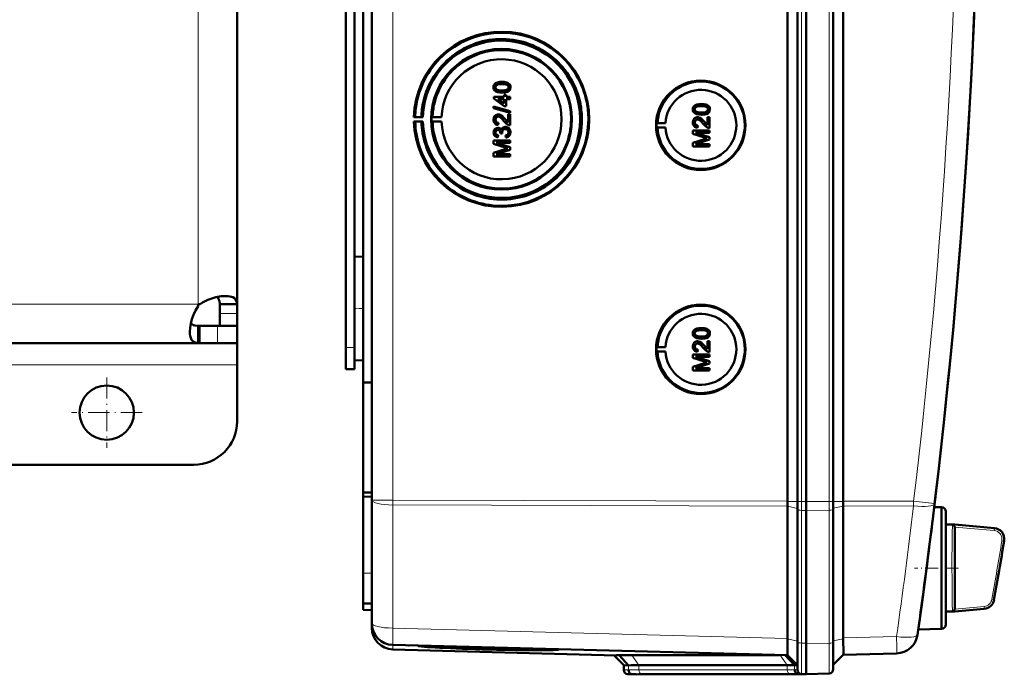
# Model space of a CAD drawing. Extents: x -1976 to 2357, y -1877 to 748.
# Tile 31 of 61: x 547 to 773, y -1603 to -1452. Entities that reach past the tile are written whole.
import ezdxf

# ---------------------------------------------------------------- set-up
doc = ezdxf.new("R2010")
doc.units = 0
doc.linetypes.add('DASHDOT', pattern=[18.5, 12, -3, 0.5, -3])

msp = doc.modelspace()

# ---------------------------------------------------------------- linework, layer by layer
at = {"color": 7, "lineweight": 50}
for p, q in [((627.57, -1562.72), (627.57, -1215.23)), ((723.27, -1562.99), (723.27, -1214.96)), ((725.57, -1214.94), (725.57, -1563)), ((727.57, -1214.94), (727.57, -1563)), ((733.81, -1563), (733.81, -1214.94)), ((736.1, -1562.98), (736.1, -1214.97)), ((727.56, -1229.94), (727.56, -1542.74)), ((623.57, -1512.16), (623.57, -1265.78)), ((625.57, -1389.9), (625.57, -1535.66)), ((596.57, -1397.64), (596.57, -1517.57)), ((621.57, -1527.57), (621.57, -1397.57)), ((657.54, -1466.37), (657.55, -1466.37)), ((656.04, -1467.61), (656.04, -1467.61)), ((656.3, -1468.13), (656.31, -1468.13)), ((659.12, -1468.47), (659.13, -1468.47)), ((659.49, -1467.61), (659.5, -1467.61)), ((655.64, -1469.83), (658.01, -1469.83)), ((655.64, -1470.18), (655.64, -1469.83)), ((658.01, -1472), (655.64, -1470.18)), ((656.62, -1470.32), (658.01, -1471.39)), ((658.01, -1470.32), (656.62, -1470.32)), ((656.63, -1470.32), (658.02, -1471.39)), ((657.54, -1468.84), (657.55, -1468.84)), ((658.01, -1469.34), (658.51, -1469.34)), ((658.01, -1469.83), (658.01, -1469.34)), ((658.01, -1471.39), (658.01, -1470.32)), ((658.51, -1469.34), (658.51, -1469.83)), ((658.51, -1469.34), (658.51, -1469.83)), ((658.51, -1469.34), (658.51, -1469.34)), ((658.51, -1469.83), (659.44, -1469.83)), ((658.51, -1470.32), (658.51, -1472)), ((658.51, -1470.32), (658.51, -1472)), ((659.44, -1470.32), (658.51, -1470.32)), ((659.44, -1469.83), (659.44, -1470.32)), ((659.44, -1469.83), (659.45, -1469.83)), ((659.44, -1470.32), (659.45, -1470.32)), ((659.45, -1469.83), (659.45, -1470.32)), ((655.59, -1472.04), (659.44, -1473.13)), ((655.59, -1472.45), (655.59, -1472.04)), ((655.59, -1472.04), (655.6, -1472.04)), ((659.44, -1473.53), (655.59, -1472.45)), ((655.6, -1472.04), (659.45, -1473.13)), ((658.51, -1472), (658.01, -1472)), ((658.51, -1472), (658.51, -1472)), ((659.44, -1473.13), (659.44, -1473.53)), ((659.44, -1473.13), (659.45, -1473.13)), ((659.45, -1473.13), (659.45, -1473.53)), ((701.93, -1472.7), (701.94, -1472.7)), ((702.19, -1473.22), (702.2, -1473.22)), ((703.44, -1471.46), (703.44, -1471.46)), ((705.38, -1472.7), (705.39, -1472.7)), ((637.56, -1474.44), (637.26, -1474.49)), ((637.26, -1474.49), (639.32, -1474.49)), ((637.26, -1475.49), (637.56, -1475.54)), ((639.32, -1475.49), (637.26, -1475.49)), ((638.99, -1474.47), (637.56, -1474.44)), ((637.56, -1475.54), (638.99, -1475.52)), ((639.32, -1474.49), (638.99, -1474.47)), ((638.99, -1475.52), (639.32, -1475.49)), ((641.56, -1474.46), (641.35, -1474.49)), ((641.35, -1474.49), (643.63, -1474.49)), ((641.56, -1475.52), (641.35, -1475.49)), ((641.35, -1475.49), (643.63, -1475.49)), ((643.63, -1474.49), (641.56, -1474.46)), ((643.63, -1475.49), (641.56, -1475.52)), ((656.04, -1475.08), (656.04, -1475.08)), ((656.66, -1473.88), (656.66, -1473.88)), ((658.24, -1474.95), (658.95, -1475.71)), ((658.24, -1474.95), (658.24, -1474.95)), ((658.95, -1475.72), (658.95, -1473.83)), ((658.95, -1473.83), (659.44, -1473.83)), ((659.44, -1473.53), (659.45, -1473.53)), ((659.44, -1473.83), (659.44, -1476.35)), ((659.44, -1473.83), (659.45, -1473.83)), ((659.45, -1473.83), (659.45, -1476.35)), ((702.55, -1474.53), (702.55, -1474.53)), ((703.44, -1473.93), (703.44, -1473.93)), ((704.84, -1474.48), (705.34, -1474.48)), ((704.84, -1476.36), (704.84, -1474.48)), ((705.01, -1473.56), (705.02, -1473.56)), ((705.34, -1474.48), (705.34, -1477)), ((705.34, -1474.48), (705.34, -1477)), ((705.34, -1474.48), (705.34, -1474.48)), ((656.57, -1476.94), (656.58, -1476.94)), ((656.73, -1475.81), (656.68, -1476.3)), ((656.68, -1476.3), (656.69, -1476.3)), ((656.74, -1475.81), (656.69, -1476.3)), ((656.73, -1475.81), (656.74, -1475.81)), ((658.28, -1476.74), (658.29, -1476.74)), ((659.44, -1476.35), (659.45, -1476.35)), ((693.14, -1475.88), (693.34, -1475.85)), ((693.14, -1475.88), (695.18, -1475.88)), ((693.14, -1476.88), (693.34, -1476.91)), ((693.14, -1476.88), (695.18, -1476.88)), ((693.34, -1475.85), (695.18, -1475.88)), ((693.34, -1476.91), (695.18, -1476.88)), ((701.48, -1477.54), (705.34, -1477.54)), ((701.48, -1478.35), (701.48, -1477.54)), ((701.93, -1475.72), (701.94, -1475.72)), ((702.62, -1476.45), (702.57, -1476.95)), ((702.57, -1476.95), (702.58, -1476.95)), ((702.63, -1476.45), (702.58, -1476.95)), ((702.62, -1476.45), (702.63, -1476.45)), ((704.13, -1475.59), (704.84, -1476.35)), ((704.13, -1475.59), (704.13, -1475.59)), ((705.34, -1477), (705.34, -1477)), ((705.34, -1477.54), (705.34, -1478.08)), ((705.34, -1477.54), (705.34, -1478.08)), ((705.34, -1477.54), (705.34, -1477.54)), ((655.59, -1479.86), (659.44, -1479.86)), ((655.59, -1480.67), (655.59, -1479.86)), ((656.04, -1478.02), (656.04, -1478.02)), ((656.63, -1478.67), (656.58, -1479.16)), ((656.58, -1479.16), (656.59, -1479.17)), ((656.64, -1478.67), (656.59, -1479.16)), ((656.63, -1478.67), (656.64, -1478.67)), ((657.17, -1478.23), (657.18, -1478.16)), ((657.62, -1478.28), (657.17, -1478.23)), ((657.56, -1477.96), (657.57, -1477.96)), ((657.62, -1478.28), (657.62, -1478.28)), ((658.41, -1479.21), (658.36, -1478.72)), ((658.41, -1479.21), (658.41, -1479.21)), ((659.44, -1479.86), (659.44, -1480.4)), ((659.44, -1479.86), (659.45, -1479.86)), ((659.45, -1479.86), (659.45, -1480.4)), ((659.49, -1478.02), (659.5, -1478.02)), ((704.14, -1479.2), (701.48, -1478.35)), ((701.48, -1480.43), (704.19, -1479.56)), ((702.08, -1478.08), (705.34, -1479.11)), ((702.08, -1478.08), (705.34, -1479.11)), ((705.34, -1478.08), (702.08, -1478.08)), ((705.34, -1479.68), (702.08, -1480.7)), ((705.34, -1479.68), (702.08, -1480.7)), ((705.34, -1478.08), (705.34, -1478.08)), ((705.34, -1479.11), (705.34, -1479.68)), ((705.34, -1479.11), (705.34, -1479.68)), ((705.34, -1479.11), (705.34, -1479.11)), ((705.34, -1479.68), (705.34, -1479.68)), ((658.25, -1481.52), (655.59, -1480.67)), ((655.59, -1482.74), (658.29, -1481.88)), ((656.18, -1480.4), (659.44, -1481.43)), ((659.44, -1480.4), (656.18, -1480.4)), ((659.44, -1482), (656.18, -1483.02)), ((656.19, -1480.4), (659.45, -1481.43)), ((659.45, -1482), (656.19, -1483.02)), ((659.44, -1480.4), (659.45, -1480.4)), ((659.44, -1481.43), (659.44, -1482)), ((659.44, -1481.43), (659.45, -1481.43)), ((659.44, -1482), (659.45, -1482)), ((659.45, -1481.43), (659.45, -1482)), ((701.48, -1481.24), (701.48, -1480.43)), ((705.34, -1481.24), (701.48, -1481.24)), ((702.08, -1480.7), (705.34, -1480.7)), ((705.34, -1480.7), (705.34, -1481.24)), ((705.34, -1480.7), (705.34, -1481.24)), ((705.34, -1480.7), (705.34, -1480.7)), ((705.34, -1481.24), (705.34, -1481.24)), ((655.59, -1483.56), (655.59, -1482.74)), ((659.44, -1483.56), (655.59, -1483.56)), ((656.18, -1483.02), (659.44, -1483.02)), ((659.44, -1483.02), (659.44, -1483.56)), ((659.44, -1483.02), (659.45, -1483.02)), ((659.44, -1483.56), (659.45, -1483.56)), ((659.45, -1483.02), (659.45, -1483.56)), ((623.57, -1506.68), (625.57, -1506.63)), ((623.57, -1506.68), (625.57, -1506.63)), ((623.57, -1518.57), (623.57, -1506.68)), ((587.57, -1517.57), (588.05, -1517.57)), ((587.57, -1518.06), (587.57, -1517.57)), ((596.55, -1517.57), (592.56, -1517.57)), ((596.57, -1517.57), (592.57, -1517.57)), ((592.57, -1517.57), (592.57, -1519.71)), ((596.55, -1517.57), (596.57, -1517.57)), ((596.57, -1517.57), (596.57, -1519.71)), ((623.57, -1530.47), (623.57, -1518.57)), ((592.57, -1519.71), (592.57, -1522.57)), ((596.57, -1519.71), (596.57, -1522.57)), ((587.57, -1522.57), (587.88, -1522.57)), ((587.57, -1526.56), (587.57, -1522.57)), ((587.88, -1526.57), (587.88, -1522.57)), ((592.03, -1522.57), (587.88, -1522.57)), ((596.57, -1522.57), (592.03, -1522.57)), ((596.57, -1522.57), (592.57, -1522.57)), ((596.57, -1526.57), (596.57, -1522.57)), ((703.44, -1523.07), (703.44, -1523.07)), ((623.57, -1527.57), (623.57, -1524.98)), ((701.93, -1524.31), (701.94, -1524.31)), ((702.19, -1524.82), (702.2, -1524.82)), ((705.01, -1525.17), (705.02, -1525.17)), ((705.38, -1524.31), (705.39, -1524.31)), ((587.57, -1526.57), (491.76, -1526.57)), ((587.57, -1526.57), (587.57, -1526.56)), ((587.57, -1526.57), (587.88, -1526.57)), ((592.03, -1526.57), (587.88, -1526.57)), ((596.57, -1526.57), (592.03, -1526.57)), ((596.57, -1526.57), (596.57, -1531.57)), ((621.57, -1532.57), (621.57, -1527.57)), ((623.57, -1532.57), (623.57, -1527.57)), ((693.14, -1527.48), (693.34, -1527.46)), ((693.14, -1527.48), (695.18, -1527.48)), ((693.34, -1527.46), (695.18, -1527.48)), ((701.93, -1527.33), (701.94, -1527.33)), ((702.55, -1526.13), (702.55, -1526.13)), ((703.44, -1525.54), (703.44, -1525.54)), ((704.13, -1527.2), (704.84, -1527.96)), ((704.13, -1527.2), (704.13, -1527.2)), ((704.84, -1526.08), (705.34, -1526.08)), ((704.84, -1527.97), (704.84, -1526.08)), ((705.34, -1526.08), (705.34, -1528.6)), ((705.34, -1526.08), (705.34, -1528.6)), ((705.34, -1526.08), (705.34, -1526.08)), ((693.14, -1528.48), (693.34, -1528.51)), ((693.14, -1528.48), (695.18, -1528.48)), ((693.34, -1528.51), (695.18, -1528.48)), ((701.48, -1529.15), (705.34, -1529.15)), ((701.48, -1529.96), (701.48, -1529.15)), ((704.14, -1530.81), (701.48, -1529.96)), ((702.08, -1529.69), (705.34, -1530.72)), ((702.08, -1529.69), (705.34, -1530.72)), ((705.34, -1529.69), (702.08, -1529.69)), ((702.62, -1528.06), (702.57, -1528.55)), ((702.57, -1528.55), (702.58, -1528.55)), ((702.63, -1528.06), (702.58, -1528.55)), ((702.62, -1528.06), (702.63, -1528.06)), ((705.34, -1528.6), (705.34, -1528.6)), ((705.34, -1529.15), (705.34, -1529.69)), ((705.34, -1529.15), (705.34, -1529.69)), ((705.34, -1529.15), (705.34, -1529.15)), ((705.34, -1529.69), (705.34, -1529.69)), ((596.57, -1531.57), (596.57, -1544.57)), ((623.57, -1530.47), (625.57, -1530.52)), ((701.48, -1532.03), (704.19, -1531.17)), ((701.48, -1532.85), (701.48, -1532.03)), ((705.34, -1531.28), (702.08, -1532.31)), ((705.34, -1531.28), (702.08, -1532.31)), ((705.34, -1530.72), (705.34, -1531.28)), ((705.34, -1530.72), (705.34, -1531.28)), ((705.34, -1530.72), (705.34, -1530.72)), ((705.34, -1531.28), (705.34, -1531.28)), ((621.57, -1532.57), (623.57, -1532.57)), ((705.34, -1532.85), (701.48, -1532.85)), ((702.08, -1532.31), (705.34, -1532.31)), ((705.34, -1532.31), (705.34, -1532.85)), ((705.34, -1532.31), (705.34, -1532.85)), ((705.34, -1532.31), (705.34, -1532.31)), ((705.34, -1532.85), (705.34, -1532.85)), ((625.57, -1535.66), (627.57, -1535.64)), ((625.57, -1560.93), (625.57, -1535.66)), ((727.56, -1563), (727.56, -1542.74)), ((586.57, -1554.57), (524.69, -1554.57)), ((625.57, -1560.93), (627.57, -1560.95)), ((625.57, -1560.93), (625.57, -1561.87)), ((625.57, -1561.87), (625.57, -1579.51)), ((625.57, -1561.87), (627.57, -1561.97)), ((627.57, -1591.08), (627.57, -1562.72)), ((725.57, -1563), (725.57, -1564.85)), ((727.56, -1563), (727.56, -1565.08)), ((727.57, -1563), (727.57, -1565.08)), ((733.81, -1563), (733.81, -1564.82)), ((723.27, -1564.12), (723.27, -1594.59)), ((725.57, -1564.85), (725.57, -1595.42)), ((727.56, -1565.08), (727.56, -1595.85)), ((727.57, -1565.08), (727.57, -1595.66)), ((733.81, -1564.82), (733.81, -1595.44)), ((736.1, -1564.1), (736.1, -1564.08)), ((736.1, -1564.1), (736.1, -1594.48)), ((758.74, -1564.37), (757.05, -1564.32)), ((758.74, -1578.37), (758.74, -1564.37)), ((759.74, -1565.37), (759.74, -1578.37)), ((759.74, -1568.37), (759.74, -1565.37)), ((756.71, -1567.11), (756.58, -1568.13)), ((759.74, -1568.37), (761.77, -1568.37)), ((762.59, -1568.44), (761.77, -1568.37)), ((762.6, -1568.44), (761.77, -1568.37)), ((762.6, -1568.44), (770.9, -1569.17)), ((761.76, -1568.92), (761.76, -1568.97)), ((761.76, -1568.97), (761.76, -1568.99)), ((761.77, -1568.99), (761.77, -1587.75)), ((625.57, -1586.5), (625.57, -1579.51)), ((758.74, -1588.13), (758.74, -1578.37)), ((759.74, -1578.37), (759.74, -1591.37)), ((625.57, -1588), (625.57, -1586.5)), ((627.57, -1586.57), (625.57, -1586.5)), ((625.57, -1588), (627.57, -1588.07)), ((758.74, -1592.37), (758.74, -1588.13)), ((759.74, -1588.37), (761.77, -1588.37)), ((759.74, -1591.37), (759.74, -1588.37)), ((762.6, -1588.3), (761.77, -1588.37)), ((768.57, -1587.77), (762.6, -1588.3)), ((627.57, -1592.13), (627.57, -1591.1)), ((753.27, -1593.25), (753.24, -1593.43)), ((758.74, -1592.37), (753.37, -1592.51)), ((723.26, -1594.67), (723.25, -1595.54)), ((723.26, -1594.67), (723.27, -1594.59)), ((725.57, -1595.42), (725.57, -1601.79)), ((727.57, -1595.66), (727.57, -1595.85)), ((733.81, -1601.64), (733.81, -1595.44)), ((723.27, -1598.46), (632.43, -1596.08)), ((683.88, -1598.48), (632.43, -1597.13)), ((636, -1596.18), (636.13, -1596.18)), ((639.98, -1596.34), (638.26, -1596.3)), ((638.27, -1596.27), (639.98, -1596.32)), ((639.98, -1596.32), (639.97, -1596.28)), ((668.85, -1597.09), (668.87, -1597.04)), ((727.56, -1602.82), (727.56, -1595.85)), ((685.57, -1600.76), (683.27, -1598.46)), ((686.65, -1600.79), (684.51, -1598.45)), ((687.42, -1598.41), (721.41, -1598.41)), ((724.85, -1600.74), (722.75, -1598.45)), ((723.26, -1598.46), (725.57, -1600.76)), ((736.1, -1598.35), (733.81, -1600.64)), ((748.38, -1598.03), (736.1, -1598.35)), ((685.57, -1601.79), (685.57, -1600.76)), ((686.65, -1600.79), (685.57, -1600.76)), ((723.22, -1600.76), (689.08, -1600.76)), ((725.57, -1600.76), (724.85, -1600.74)), ((687.57, -1602.82), (686.53, -1602.79)), ((688.47, -1602.85), (687.53, -1602.81)), ((688.47, -1602.85), (687.57, -1602.82)), ((724.63, -1602.82), (690.49, -1602.82)), ((724.64, -1602.82), (690.49, -1602.82)), ((726.68, -1602.8), (725.74, -1602.77)), ((726.53, -1602.79), (727.57, -1602.82)), ((727.56, -1602.82), (726.65, -1602.85)), ((727.57, -1602.82), (726.68, -1602.8)), ((732.85, -1602.64), (727.56, -1602.82)), ((727.57, -1602.82), (727.57, -1602.82))]:
    msp.add_line(p, q, dxfattribs=at)
at = {"color": 7, "lineweight": 18}
for p, q in [((632.43, -1562.72), (632.43, -1215.23)), ((726.53, -1214.94), (726.53, -1563)), ((732.85, -1563), (732.85, -1214.94)), ((587.57, -1389.07), (587.57, -1517.57)), ((587.57, -1517.57), (493.08, -1517.57)), ((596.57, -1519.71), (592.57, -1519.71)), ((592.03, -1526.57), (592.03, -1522.57)), ((621.57, -1527.57), (623.57, -1527.57)), ((596.57, -1531.57), (540.57, -1531.57)), ((632.43, -1562.72), (627.57, -1562.72)), ((632.43, -1562.72), (723.27, -1562.99)), ((632.43, -1562.72), (632.43, -1563.84)), ((723.27, -1564.12), (632.43, -1563.84)), ((632.43, -1592.21), (632.43, -1563.84)), ((723.27, -1563), (725.57, -1563)), ((726.53, -1563), (725.57, -1563)), ((726.53, -1563), (726.53, -1565.08)), ((727.57, -1563), (726.53, -1563)), ((732.85, -1563), (727.56, -1563)), ((732.85, -1563), (732.85, -1565.04)), ((732.85, -1563), (733.81, -1563)), ((736.1, -1563), (733.81, -1563)), ((736.1, -1562.98), (752.3, -1562.93)), ((723.27, -1564.1), (725.57, -1564.62)), ((726.53, -1565.08), (726.53, -1595.65)), ((726.53, -1565.08), (727.57, -1565.08)), ((732.85, -1565.04), (727.56, -1565.08)), ((732.85, -1565.04), (732.85, -1595.67)), ((736.1, -1564.08), (733.81, -1564.59)), ((752.3, -1564.05), (736.1, -1564.1)), ((756.58, -1568.14), (756.58, -1568.13)), ((756.7, -1567.11), (756.71, -1567.11)), ((761.25, -1568.6), (761.26, -1568.52)), ((761.26, -1568.52), (761.27, -1568.45)), ((761.78, -1568.43), (770.88, -1569.25)), ((761.24, -1568.84), (761.25, -1568.6)), ((761.76, -1568.92), (770.84, -1569.74)), ((770.84, -1569.74), (770.88, -1569.25)), ((773.12, -1572.15), (772.62, -1572.07)), ((625.57, -1579.51), (627.57, -1579.58)), ((770.31, -1585.56), (770.81, -1585.64)), ((761.23, -1587.59), (761.21, -1587.2)), ((761.26, -1588.22), (761.25, -1588.14)), ((761.27, -1588.29), (761.26, -1588.22)), ((768.52, -1587.21), (761.76, -1587.82)), ((768.57, -1587.7), (761.78, -1588.31)), ((768.57, -1587.7), (768.52, -1587.21)), ((632.43, -1592.21), (723.27, -1594.59)), ((753.27, -1593.26), (753.27, -1593.25)), ((723.26, -1594.67), (725.57, -1595.19)), ((726.53, -1595.65), (726.53, -1602.79)), ((727.57, -1595.66), (726.53, -1595.65)), ((727.56, -1595.85), (732.85, -1595.67)), ((736.1, -1594.65), (733.81, -1595.16)), ((736.1, -1594.48), (748.38, -1594.15)), ((632.43, -1597.13), (632.43, -1596.08)), ((689.08, -1600.76), (687.42, -1598.41)), ((723.22, -1600.76), (721.56, -1598.42)), ((686.65, -1601.82), (685.57, -1601.79)), ((686.65, -1601.82), (686.65, -1600.79)), ((689.08, -1601.79), (689.08, -1600.76)), ((723.22, -1601.79), (689.08, -1601.79)), ((723.22, -1601.79), (723.22, -1600.76)), ((724.85, -1601.77), (724.85, -1600.74)), ((725.57, -1601.79), (724.85, -1601.77)), ((687.53, -1602.81), (686.53, -1602.79)), ((723.9, -1602.79), (689.76, -1602.79)), ((726.53, -1602.79), (725.74, -1602.77)), ((726.65, -1602.85), (726.65, -1602.79))]:
    msp.add_line(p, q, dxfattribs=at)
at = {"color": 7, "linetype": 'DASHDOT', "lineweight": 18, "ltscale": 0.060001}
for p, q in [((623.37, -1518.57), (625.77, -1518.57)), ((621.37, -1527.57), (623.77, -1527.57))]:
    msp.add_line(p, q, dxfattribs=at)
at = {"color": 7, "linetype": 'DASHDOT', "lineweight": 18, "ltscale": 0.40625}
for p, q in [((566.57, -1534.45), (566.57, -1550.7)), ((574.69, -1542.57), (558.44, -1542.57))]:
    msp.add_line(p, q, dxfattribs=at)
at = {"color": 7, "linetype": 'DASHDOT', "lineweight": 18, "ltscale": 0.252676}
msp.add_line((762.64, -1578.37), (752.53, -1578.37), dxfattribs=at)
at = {"color": 7, "lineweight": 50}
for points in [[(655.59, -1467.61), (655.62, -1467.35), (655.7, -1467.1), (655.84, -1466.87), (656.04, -1466.7), (656.19, -1466.62), (656.52, -1466.49), (657.04, -1466.39), (657.54, -1466.37)], [(657.54, -1466.37), (658.07, -1466.4), (658.58, -1466.49), (658.83, -1466.58), (659.06, -1466.71), (659.25, -1466.88), (659.39, -1467.11), (659.47, -1467.36), (659.49, -1467.61)], [(657.55, -1466.37), (658.05, -1466.39), (658.23, -1466.42), (658.72, -1466.53), (659.07, -1466.71), (659.32, -1466.97), (659.47, -1467.3), (659.5, -1467.61)], [(657.54, -1468.84), (657.02, -1468.82), (656.51, -1468.72), (656.14, -1468.58), (656.03, -1468.51), (655.83, -1468.33), (655.69, -1468.11), (655.61, -1467.85), (655.59, -1467.61)], [(657.55, -1466.87), (656.99, -1466.89), (656.62, -1466.96), (656.44, -1467.02), (656.28, -1467.12), (656.15, -1467.26), (656.05, -1467.52), (656.04, -1467.61)], [(657.54, -1466.87), (657.17, -1466.88), (656.86, -1466.91), (656.58, -1466.97), (656.44, -1467.01), (656.18, -1467.21), (656.05, -1467.47), (656.04, -1467.61)], [(656.04, -1467.61), (656.07, -1467.79), (656.22, -1468.05), (656.31, -1468.13)], [(656.04, -1467.61), (656.05, -1467.73), (656.13, -1467.95), (656.3, -1468.13)], [(656.3, -1468.13), (656.64, -1468.26), (657.02, -1468.33), (657.54, -1468.35)], [(656.31, -1468.13), (656.71, -1468.28), (657.04, -1468.33), (657.55, -1468.35)], [(659.05, -1467.61), (659.02, -1467.43), (658.88, -1467.19), (658.63, -1467.01), (658.42, -1466.94), (658.1, -1466.89), (657.54, -1466.87)], [(657.54, -1468.35), (658.2, -1468.31), (658.47, -1468.26), (658.61, -1468.22), (658.87, -1468.03), (659.02, -1467.8), (659.05, -1467.61)], [(659.12, -1468.47), (658.84, -1468.63), (658.36, -1468.77), (657.71, -1468.84), (657.54, -1468.84)], [(659.13, -1468.47), (658.7, -1468.69), (658.22, -1468.8), (657.55, -1468.84)], [(659.49, -1467.61), (659.44, -1467.99), (659.31, -1468.25), (659.12, -1468.47)], [(659.5, -1467.61), (659.45, -1467.99), (659.26, -1468.33), (659.13, -1468.47)], [(701.48, -1472.7), (701.51, -1472.44), (701.59, -1472.19), (701.73, -1471.96), (701.93, -1471.79), (702.09, -1471.71), (702.42, -1471.58), (702.93, -1471.48), (703.44, -1471.46)], [(703.44, -1473.93), (702.91, -1473.91), (702.4, -1473.81), (702.03, -1473.67), (701.92, -1473.6), (701.73, -1473.42), (701.58, -1473.2), (701.51, -1472.95), (701.48, -1472.7)], [(703.43, -1471.96), (703.06, -1471.97), (702.75, -1472), (702.47, -1472.06), (702.33, -1472.11), (702.08, -1472.3), (701.94, -1472.56), (701.93, -1472.7)], [(701.93, -1472.7), (701.94, -1472.82), (702.03, -1473.04), (702.19, -1473.22)], [(703.44, -1471.96), (702.88, -1471.98), (702.51, -1472.05), (702.33, -1472.11), (702.17, -1472.21), (702.04, -1472.35), (701.94, -1472.61), (701.94, -1472.7)], [(701.94, -1472.7), (701.96, -1472.88), (702.11, -1473.14), (702.2, -1473.22)], [(702.19, -1473.22), (702.54, -1473.35), (702.91, -1473.42), (703.43, -1473.44)], [(702.2, -1473.22), (702.6, -1473.37), (702.93, -1473.42), (703.44, -1473.44)], [(704.94, -1472.7), (704.91, -1472.52), (704.77, -1472.28), (704.52, -1472.1), (704.31, -1472.03), (703.99, -1471.98), (703.43, -1471.96)], [(703.43, -1473.44), (704.09, -1473.4), (704.36, -1473.35), (704.5, -1473.31), (704.77, -1473.12), (704.91, -1472.89), (704.94, -1472.7)], [(703.44, -1471.46), (703.94, -1471.49), (704.12, -1471.51), (704.61, -1471.62), (704.96, -1471.8), (705.21, -1472.06), (705.36, -1472.39), (705.39, -1472.7)], [(703.44, -1471.46), (703.96, -1471.49), (704.47, -1471.58), (704.72, -1471.67), (704.95, -1471.8), (705.14, -1471.97), (705.29, -1472.2), (705.36, -1472.45), (705.38, -1472.7)], [(705.38, -1472.7), (705.33, -1473.08), (705.21, -1473.34), (705.01, -1473.56)], [(705.39, -1472.7), (705.34, -1473.08), (705.16, -1473.42), (705.02, -1473.56)], [(655.59, -1475.07), (655.63, -1474.71), (655.76, -1474.38), (655.93, -1474.17), (656.15, -1474.01), (656.48, -1473.89), (656.66, -1473.88)], [(656.68, -1476.3), (656.32, -1476.23), (656, -1476.05), (655.86, -1475.92), (655.68, -1475.6), (655.6, -1475.24), (655.59, -1475.07)], [(656.67, -1474.37), (656.46, -1474.41), (656.32, -1474.49), (656.18, -1474.62), (656.1, -1474.77), (656.04, -1475.08)], [(656.66, -1474.37), (656.45, -1474.41), (656.27, -1474.52), (656.14, -1474.68), (656.06, -1474.87), (656.04, -1475.08)], [(656.04, -1475.08), (656.07, -1475.3), (656.13, -1475.47), (656.3, -1475.67), (656.55, -1475.79), (656.74, -1475.81)], [(656.04, -1475.08), (656.1, -1475.41), (656.22, -1475.6), (656.4, -1475.74), (656.62, -1475.8), (656.73, -1475.81)], [(656.66, -1473.88), (656.95, -1473.91), (657.29, -1474.05), (657.55, -1474.23), (657.96, -1474.63), (658.24, -1474.95)], [(656.66, -1473.88), (656.85, -1473.9), (657.23, -1474.02), (657.56, -1474.24), (657.84, -1474.51), (658.24, -1474.95)], [(658, -1475.41), (657.42, -1474.77), (657.29, -1474.65), (657, -1474.46), (656.66, -1474.37)], [(659.1, -1476.3), (658.84, -1476.18), (658.49, -1475.94), (658, -1475.41)], [(658.24, -1474.95), (658.64, -1475.43), (658.95, -1475.72)], [(701.48, -1475.71), (701.52, -1475.36), (701.65, -1475.02), (701.82, -1474.81), (702.04, -1474.65), (702.38, -1474.54), (702.55, -1474.53)], [(702.55, -1475.02), (702.34, -1475.05), (702.16, -1475.16), (702.03, -1475.32), (701.95, -1475.52), (701.93, -1475.72)], [(702.56, -1475.02), (702.36, -1475.05), (702.21, -1475.13), (702.07, -1475.27), (701.99, -1475.42), (701.94, -1475.72)], [(702.55, -1474.53), (702.84, -1474.56), (703.18, -1474.7), (703.44, -1474.88), (703.85, -1475.27), (704.13, -1475.59)], [(702.55, -1474.53), (702.74, -1474.54), (703.12, -1474.67), (703.45, -1474.89), (703.74, -1475.16), (704.13, -1475.59)], [(703.89, -1476.06), (703.31, -1475.41), (703.18, -1475.29), (702.89, -1475.1), (702.55, -1475.02)], [(705.02, -1473.56), (704.59, -1473.78), (704.11, -1473.89), (703.44, -1473.93)], [(705.01, -1473.56), (704.73, -1473.72), (704.25, -1473.86), (703.6, -1473.93), (703.44, -1473.93)], [(655.59, -1478.04), (655.63, -1477.71), (655.76, -1477.41), (655.97, -1477.16), (656.26, -1477), (656.57, -1476.94)], [(656.6, -1477.44), (656.42, -1477.46), (656.2, -1477.6), (656.08, -1477.81), (656.04, -1478.02)], [(656.59, -1477.44), (656.41, -1477.46), (656.25, -1477.55), (656.09, -1477.76), (656.04, -1478.02)], [(656.57, -1476.94), (656.77, -1476.96), (656.95, -1477.04), (657.11, -1477.15), (657.29, -1477.38), (657.34, -1477.47)], [(656.58, -1476.94), (656.77, -1476.96), (656.96, -1477.03), (657.12, -1477.15), (657.25, -1477.3), (657.34, -1477.46)], [(657.18, -1478.16), (657.16, -1477.95), (657.03, -1477.66), (656.89, -1477.51), (656.79, -1477.47), (656.59, -1477.44)], [(657.34, -1477.47), (657.42, -1477.22), (657.58, -1477.01), (657.79, -1476.86), (658.03, -1476.77), (658.28, -1476.74)], [(658.28, -1477.24), (658.06, -1477.27), (657.85, -1477.37), (657.76, -1477.45), (657.63, -1477.63), (657.57, -1477.85), (657.56, -1477.96)], [(658.29, -1477.24), (658.06, -1477.27), (657.89, -1477.35), (657.69, -1477.54), (657.58, -1477.82), (657.57, -1477.96)], [(658.28, -1476.74), (658.48, -1476.76), (658.85, -1476.88), (659.16, -1477.12), (659.38, -1477.45), (659.48, -1477.83), (659.49, -1478.02)], [(659.05, -1478), (659.04, -1477.88), (658.97, -1477.64), (658.83, -1477.45), (658.63, -1477.31), (658.4, -1477.25), (658.28, -1477.24)], [(658.29, -1476.74), (658.68, -1476.8), (658.91, -1476.91), (659.12, -1477.07), (659.28, -1477.27), (659.45, -1477.63), (659.5, -1478.02)], [(702.57, -1476.95), (702.21, -1476.87), (701.89, -1476.7), (701.75, -1476.57), (701.57, -1476.25), (701.49, -1475.89), (701.48, -1475.71)], [(701.93, -1475.72), (701.99, -1476.06), (702.11, -1476.25), (702.29, -1476.38), (702.51, -1476.45), (702.62, -1476.45)], [(701.94, -1475.72), (701.96, -1475.94), (702.02, -1476.11), (702.19, -1476.32), (702.44, -1476.43), (702.63, -1476.45)], [(704.99, -1476.94), (704.73, -1476.83), (704.38, -1476.58), (703.89, -1476.06)], [(704.13, -1475.59), (704.53, -1476.08), (704.84, -1476.36)], [(656.58, -1479.16), (656.26, -1479.07), (655.98, -1478.91), (655.76, -1478.66), (655.63, -1478.36), (655.59, -1478.04)], [(656.04, -1478.02), (656.07, -1478.21), (656.14, -1478.38), (656.27, -1478.52), (656.42, -1478.61), (656.64, -1478.67)], [(656.04, -1478.02), (656.06, -1478.21), (656.2, -1478.47), (656.36, -1478.58), (656.63, -1478.67)], [(658.36, -1478.72), (658.57, -1478.66), (658.77, -1478.56), (658.99, -1478.32), (659.05, -1478)], [(659.5, -1478.02), (659.46, -1478.36), (659.37, -1478.59), (659.23, -1478.81), (658.96, -1479.04), (658.62, -1479.18), (658.41, -1479.21)], [(659.49, -1478.02), (659.45, -1478.37), (659.3, -1478.7), (659.06, -1478.96), (658.91, -1479.06), (658.58, -1479.19), (658.41, -1479.21)], [(593.95, -1515.7), (592.86, -1515.77), (591.7, -1515.99), (590.49, -1516.36), (589.83, -1516.61), (589.19, -1516.91), (588.61, -1517.23), (588.05, -1517.57)], [(592.56, -1517.57), (592.48, -1516.86), (592.39, -1516.56), (592.28, -1516.31), (592.13, -1516.1), (591.95, -1515.94)], [(596.55, -1517.57), (596.51, -1517.21), (596.42, -1516.89), (596.23, -1516.52), (595.94, -1516.22), (595.57, -1515.99), (595.26, -1515.87), (594.9, -1515.78), (594.44, -1515.72), (593.95, -1515.7)], [(587.57, -1518.06), (587, -1519.02), (586.53, -1520.02), (586.17, -1521.05), (585.9, -1522.07), (585.74, -1523.04), (585.69, -1523.95)], [(585.93, -1521.95), (586.09, -1522.14), (586.3, -1522.29), (586.56, -1522.4), (586.85, -1522.49), (587.57, -1522.57)], [(701.48, -1524.31), (701.51, -1524.04), (701.59, -1523.79), (701.73, -1523.57), (701.93, -1523.4), (702.09, -1523.31), (702.42, -1523.19), (702.93, -1523.09), (703.44, -1523.07)], [(703.44, -1523.07), (703.94, -1523.09), (704.12, -1523.11), (704.61, -1523.23), (704.96, -1523.41), (705.21, -1523.66), (705.36, -1524), (705.39, -1524.31)], [(703.44, -1523.07), (703.96, -1523.09), (704.47, -1523.19), (704.72, -1523.28), (704.95, -1523.41), (705.14, -1523.58), (705.29, -1523.8), (705.36, -1524.06), (705.38, -1524.31)], [(585.69, -1523.95), (585.71, -1524.42), (585.76, -1524.85), (585.89, -1525.36), (586.09, -1525.78), (586.36, -1526.11), (586.6, -1526.29), (586.88, -1526.42), (587.2, -1526.52), (587.57, -1526.56)], [(703.44, -1525.54), (702.91, -1525.52), (702.4, -1525.42), (702.03, -1525.27), (701.92, -1525.2), (701.73, -1525.03), (701.58, -1524.81), (701.51, -1524.55), (701.48, -1524.31)], [(703.43, -1523.56), (703.06, -1523.57), (702.75, -1523.61), (702.47, -1523.66), (702.33, -1523.71), (702.08, -1523.91), (701.94, -1524.16), (701.93, -1524.31)], [(701.93, -1524.31), (701.94, -1524.43), (702.03, -1524.65), (702.19, -1524.82)], [(703.44, -1523.56), (702.88, -1523.59), (702.51, -1523.65), (702.33, -1523.72), (702.17, -1523.82), (702.04, -1523.96), (701.94, -1524.22), (701.94, -1524.31)], [(701.94, -1524.31), (701.96, -1524.49), (702.11, -1524.74), (702.2, -1524.82)], [(702.19, -1524.82), (702.54, -1524.96), (702.91, -1525.02), (703.43, -1525.05)], [(702.2, -1524.82), (702.6, -1524.97), (702.93, -1525.02), (703.44, -1525.05)], [(704.94, -1524.31), (704.91, -1524.12), (704.77, -1523.89), (704.52, -1523.71), (704.31, -1523.64), (703.99, -1523.59), (703.43, -1523.56)], [(703.43, -1525.05), (704.09, -1525.01), (704.36, -1524.96), (704.5, -1524.91), (704.77, -1524.73), (704.91, -1524.49), (704.94, -1524.31)], [(705.02, -1525.17), (704.59, -1525.38), (704.11, -1525.5), (703.44, -1525.54)], [(705.01, -1525.17), (704.73, -1525.33), (704.25, -1525.47), (703.6, -1525.54), (703.44, -1525.54)], [(705.38, -1524.31), (705.33, -1524.69), (705.21, -1524.95), (705.01, -1525.17)], [(705.39, -1524.31), (705.34, -1524.69), (705.16, -1525.03), (705.02, -1525.17)], [(701.48, -1527.32), (701.52, -1526.96), (701.65, -1526.63), (701.82, -1526.42), (702.04, -1526.26), (702.38, -1526.14), (702.55, -1526.13)], [(702.57, -1528.55), (702.21, -1528.48), (701.89, -1528.3), (701.75, -1528.17), (701.57, -1527.85), (701.49, -1527.49), (701.48, -1527.32)], [(702.55, -1526.63), (702.34, -1526.66), (702.16, -1526.77), (702.03, -1526.93), (701.95, -1527.12), (701.93, -1527.33)], [(701.93, -1527.33), (701.99, -1527.66), (702.11, -1527.86), (702.29, -1527.99), (702.51, -1528.05), (702.62, -1528.06)], [(702.56, -1526.63), (702.36, -1526.66), (702.21, -1526.74), (702.07, -1526.87), (701.99, -1527.03), (701.94, -1527.33)], [(701.94, -1527.33), (701.96, -1527.55), (702.02, -1527.72), (702.19, -1527.93), (702.44, -1528.04), (702.63, -1528.06)], [(702.55, -1526.13), (702.84, -1526.17), (703.18, -1526.31), (703.44, -1526.48), (703.85, -1526.88), (704.13, -1527.2)], [(702.55, -1526.13), (702.74, -1526.15), (703.12, -1526.27), (703.45, -1526.49), (703.74, -1526.76), (704.13, -1527.2)], [(703.89, -1527.66), (703.31, -1527.02), (703.18, -1526.9), (702.89, -1526.71), (702.55, -1526.63)], [(704.99, -1528.55), (704.73, -1528.44), (704.38, -1528.19), (703.89, -1527.66)], [(704.13, -1527.2), (704.53, -1527.68), (704.84, -1527.97)], [(761.78, -1568.42), (761.78, -1568.43), (761.78, -1568.43), (761.74, -1568.43), (761.27, -1568.45)], [(761.27, -1588.29), (761.72, -1588.31), (761.77, -1588.31), (761.78, -1588.31), (761.78, -1588.31), (761.78, -1588.31)], [(736.1, -1598.35), (736.11, -1598.34), (736.11, -1598.33), (736.13, -1598.25), (736.16, -1597.5), (736.12, -1595.11), (736.1, -1594.65)], [(723.24, -1598.16), (723.26, -1598.44), (723.26, -1598.46), (723.26, -1598.46)]]:
    msp.add_lwpolyline(points, dxfattribs=at)
at = {"color": 7, "lineweight": 18}
for points in [[(752.3, -1562.93), (755.75, -1563.35), (757.1, -1563.52), (757.13, -1563.52), (757.14, -1563.53)], [(761.63, -1578.37), (761.65, -1573.95), (761.69, -1570.75), (761.74, -1569.31), (761.76, -1568.99)], [(773.12, -1572.15), (773.15, -1571.74), (773.12, -1571.33), (773.02, -1570.93), (772.85, -1570.55), (772.63, -1570.2), (772.35, -1569.9), (772.02, -1569.64), (771.66, -1569.45), (771.27, -1569.31), (770.88, -1569.25)], [(761.76, -1587.75), (761.74, -1587.42), (761.69, -1585.96), (761.63, -1579.99), (761.63, -1578.37)], [(770.81, -1585.64), (770.8, -1585.72), (770.81, -1585.72), (770.81, -1585.73), (770.81, -1585.73)], [(732.85, -1595.67), (732.86, -1600.72), (732.85, -1602.58), (732.85, -1602.63), (732.85, -1602.64)]]:
    msp.add_lwpolyline(points, dxfattribs=at)
at = {"color": 7, "lineweight": 50}
msp.add_circle((566.57, -1542.57), 6.25, dxfattribs=at)
for centre, radius, start, end in [((-699.21, -1388.97), 1466.77, 351.97557, 8.02443), ((-699.21, -1388.97), 1466.77, 353.02402, 6.97598), ((657.5, -1474.98), 19.93, 50.1361, 128.2004), ((657.46, -1474.98), 18.48, 89.1424, 128.1635), ((657.47, -1474.98), 18.48, 50.1161, 89.1447), ((657.5, -1474.99), 19.95, 128.2036, 167.2203), ((657.5, -1474.98), 15.94, 88.9947, 127.951), ((657.5, -1474.99), 15.95, 359.9892, 88.9827), ((657.49, -1474.99), 19.95, 11.1205, 50.1356), ((657.47, -1474.99), 18.49, 128.1643, 167.1689), ((657.46, -1474.99), 18.49, 11.116, 50.1205), ((657.51, -1474.99), 15.95, 127.9515, 166.8926), ((703.38, -1476.37), 10.06, 44.2296, 121.6614), ((703.39, -1476.38), 10.07, 121.6654, 176.9908), ((703.38, -1476.38), 10.07, 326.8449, 44.2344), ((657.44, -1475), 13.82, 182.051, 0.0219), ((657.49, -1474.99), 19.94, 276.3924, 0.0094), ((657.49, -1474.99), 15.95, 315.4977, 0.0019), ((657.46, -1474.99), 18.49, 315.426, 0.0019), ((659.41, -1475.38), 0.972, 251.2031, 271.7229), ((703.39, -1476.38), 10.06, 183.0071, 249.4136), ((705.31, -1476.02), 0.972, 251.2031, 271.7229), ((657.51, -1474.99), 15.95, 198.6388, 237.5823), ((658.8, -1477.92), 1.24, 182.0275, 197.0123), ((658.81, -1477.92), 1.24, 181.9991, 197.0331), ((712.76, -1452.45), 28.1, 252.1439, 253.4495), ((713.86, -1510), 31.94, 106.5638, 107.6251), ((657.5, -1474.99), 19.94, 198.3281, 237.347), ((657.47, -1474.99), 18.49, 198.3768, 237.3843), ((666.87, -1454.77), 28.1, 252.1439, 253.4495), ((667.96, -1512.32), 31.94, 106.5638, 107.6251), ((703.38, -1476.38), 10.06, 249.4231, 326.8509), ((657.5, -1475), 15.94, 276.5435, 315.4973), ((657.5, -1475), 15.94, 237.5832, 276.5411), ((657.46, -1475), 18.48, 276.4067, 315.4286), ((657.46, -1475.01), 18.48, 237.382, 276.4107), ((657.5, -1475), 19.93, 237.3481, 276.3815), ((703.38, -1527.98), 10.06, 44.2296, 121.6614), ((703.39, -1527.98), 10.07, 121.6654, 176.9908), ((703.38, -1527.98), 10.07, 326.8449, 44.2344), ((703.39, -1527.99), 10.06, 183.0071, 249.4136), ((705.31, -1527.63), 0.972, 251.2031, 271.7229), ((712.76, -1504.06), 28.1, 252.1439, 253.4495), ((713.86, -1561.61), 31.94, 106.5638, 107.6251), ((703.38, -1527.99), 10.06, 249.4231, 326.8509), ((586.57, -1544.57), 10, 270, 360), ((758.74, -1565.37), 1, 360, 90), ((-699.21, -1388.97), 1466.77, 351.99436, 352.98416), ((761.28, -1568.85), 0.404, 68.1311, 90.6343), ((761.21, -1568.97), 0.54, 28.9625, 66.8421), ((761.2, -1569), 0.568, 7.3684, 29.9976), ((770.68, -1571.66), 2.5, 350.7584, 84.9846), ((-34.57, -1440.67), 818.33, 349.78982, 350.76058), ((768.35, -1585.28), 2.5, 275.0096, 349.7884), ((761.28, -1587.89), 0.405, 269.2718, 291.8375), ((761.24, -1587.8), 0.496, 292.2385, 311.349), ((761.19, -1587.74), 0.573, 311.1765, 330.2896), ((761.2, -1587.74), 0.569, 329.9504, 352.5335), ((761.25, -1587.75), 0.512, 352.7968, 0.0487), ((632.57, -1591.08), 5, 180, 268.5), ((632.57, -1592.13), 5, 180, 268.5), ((758.74, -1591.37), 1, 270, 0), ((748.25, -1593.03), 5, 271.5, 351.9756), ((638.42, -1596.57), 0.335, 96.098, 116.6611), ((640.13, -1596.61), 0.328, 94.8324, 116.5026), ((685.12, -1617.6), 19.17, 91.8477, 93.7257), ((687.06, -1698.34), 99.92, 89.7954, 91.4664), ((686.57, -1601.79), 1, 179.9996, 268.0001), ((688.78, -1683.3), 82.54, 89.7929, 91.4806), ((723.42, -1544.01), 56.75, 269.8016, 271.4475), ((726.57, -1601.79), 1, 180, 268), ((732.81, -1601.64), 1, 272, 360), ((690.25, -1670.57), 67.74, 89.7898, 91.498), ((724.88, -1670.39), 67.57, 88.5012, 90.2139), ((724.88, -1531.1), 71.72, 269.8052, 271.4364)]:
    msp.add_arc(centre, radius, start, end, dxfattribs=at)
at = {"color": 7, "lineweight": 18}
for centre, radius, start, end in [((-699.12, -1388.97), 1461.81, 353.16554, 6.83446), ((-699.09, -1390.1), 1461.78, 351.97558, 353.16537), ((909.9, -1573.57), 148.74, 178.444, 179.3011), ((799.23, -1570.61), 38.03, 177.3237, 178.3752), ((770.66, -1571.72), 1.99, 37.688, 84.7251), ((771.3, -1569.3), 0.424, 162.1119, 172.8479), ((770.65, -1571.73), 2, 14.0196, 37.6456), ((1267.29, -1577.97), 506.16, 179.2968, 180.0452), ((-34.57, -1440.67), 817.82, 349.7955, 350.75407), ((-34.57, -1440.67), 818.32, 349.79549, 350.75407), ((770.64, -1571.74), 2.01, 350.5978, 14.326), ((773.41, -1572.2), 0.296, 151.7104, 170.1156), ((1270.61, -1578.69), 509.47, 179.9645, 180.7079), ((910.31, -1583.14), 149.15, 180.707, 181.5619), ((768.33, -1585.21), 2.01, 275.394, 350.0546), ((768.34, -1585.21), 2.51, 275.2859, 349.939), ((777.2, -1587.11), 15.98, 181.7381, 183.6932), ((768.88, -1587.74), 0.314, 172.3323, 185.4928), ((688.78, -1683.88), 82.1, 89.7918, 91.4868), ((723.42, -1544.51), 57.28, 269.8046, 271.4381), ((689.49, -1677.74), 74.96, 89.7903, 91.4949), ((724.12, -1538.28), 64.5, 269.8063, 271.4331)]:
    msp.add_arc(centre, radius, start, end, dxfattribs=at)
at = {"color": 7, "lineweight": 50}
for centre, major_axis, ratio, start_param, end_param in [((657.43, -1474.99), (0, 20.18), 0.999657, 1.595577, 7.829201), ((657.43, -1474.99), (0, 18.12), 0.999657, 1.598396, 7.826382), ((657.43, -1474.99), (0, 16.2), 0.999657, 1.570796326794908, 7.853981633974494), ((657.44, -1474.99), (0, 13.83), 0.999657, 4.712389, 7.817815), ((703.31, -1476.38), (0, 10.3), 0.999657, 4.712389, 10.995574), ((703.33, -1476.38), (0, -8.17), 0.999657, 4.773641, 10.934322), ((657.5, -1474.99), (0, 19.95), 0.999657, 1.347646, 1.543386), ((657.45, -1474.99), (0, 18.48), 0.999657, 1.346623, 1.542431), ((657.5, -1474.99), (0, 15.95), 0.999657, 1.341927, 1.537397), ((657.45, -1474.99), (0, 18.5), 0.999657, 4.712389, 4.9064), ((657.5, -1474.99), (0, 19.94), 0.999657, 4.712389, 4.906582), ((657.5, -1474.99), (0, 19.95), 0.999657, 1.598207, 1.890813), ((657.45, -1474.99), (0, 18.48), 0.999657, 1.599161, 1.891848), ((657.45, -1474.99), (0, 16.12), 0.999657, 1.539765, 1.601828), ((657.5, -1474.99), (0, 15.95), 0.999657, 1.604196, 1.896234), ((703.34, -1476.38), (0, 10.21), 0.999657, 1.521815, 1.619778), ((703.31, -1527.98), (0, 10.3), 0.999657, 4.712389, 10.995574), ((703.33, -1527.98), (0, -8.17), 0.999657, 4.773641, 10.934322), ((703.34, -1527.98), (0, 10.21), 0.999657, 1.521815, 1.619778), ((723.4, -1562.99), (0.01, 5), 0.026177, 1.57344, 1.797689), ((723.4, -1562.99), (-0.01, -5), 0.026177, 4.712467, 4.715033), ((735.97, -1562.98), (-0.01, 5), 0.026177, 4.490592, 4.712311), ((761.77, -1578.38), (0, 10.01), 0.017446, 6.177853, 6.281655), ((761.77, -1578.36), (0, 10.01), 0.017447, 3.143123, 3.246931), ((723.4, -1593.46), (-0.13, -5), 0.020818, 5.141188, 5.611027), ((735.97, -1593.35), (-0.13, 5), 0.020818, 4.449362, 4.484951), ((654.41, -1596.71), (16.15, -0.42), 0.026181, 3.171524, 6.284941), ((654.41, -1596.71), (-14.44, 0.38), 0.026181, 0.039878, 1.656365), ((654.41, -1596.71), (12.78, -0.33), 0.026181, 3.140294, 6.284941), ((654.41, -1596.71), (12.78, -0.33), 0.026181, 2.986226, 3.13929), ((654.41, -1596.68), (-12.77, 0.33), 0.008724, 6.127951, 6.129122), ((654.41, -1596.71), (-14.44, 0.38), 0.026181, 1.656365, 3.134585), ((659.13, -1596.82), (8.06, -0.22), 0.032897, 0.002226, 0.195742), ((654.41, -1596.68), (14.45, -0.38), 0.008724, 0.135897, 0.136723), ((654.41, -1596.71), (-14.44, 0.38), 0.026181, 3.137143, 3.272853), ((660.27, -1596.86), (10.3, -0.28), 0.032776, 0.002254, 0.154137), ((723.4, -1593.46), (-0.13, -5), 0.020818, 5.611027, 5.937635), ((687.56, -1601.81), (0, -1), 0.910082, 4.712394, 6.248285), ((725.77, -1601.77), (0, -1), 0.910127, 4.712398, 6.248279)]:
    msp.add_ellipse(centre, major_axis=major_axis, ratio=ratio, start_param=start_param, end_param=end_param, dxfattribs=at)
at = {"color": 7, "lineweight": 18}
for centre, major_axis, ratio, start_param, end_param in [((632.57, -1562.72), (5, 0), 0.224951, 3.141593, 4.686209), ((752.17, -1562.93), (-0.01, 5), 0.026177, 4.485496, 4.712311), ((752.17, -1562.93), (4.96, -0.59), 0.220468, 4.765165, 6.283185), ((726.57, -1564.85), (-1, 0), 0.224951, 0, 1.53589), ((732.81, -1564.82), (-1, 0), 0.224951, 1.605703, 3.141593), ((632.57, -1591.08), (5, 0), 0.224951, 3.141593, 4.686209), ((632.57, -1591.08), (0.13, 5), 0.020818, 1.798234, 3.141593), ((726.57, -1595.42), (-1, 0), 0.224951, 0, 1.53589), ((732.81, -1595.44), (1, 0), 0.224951, 4.747296, 6.283185), ((748.25, -1593.03), (4.95, -0.7), 0.219379, 4.769732, 6.283185), ((748.25, -1593.03), (-0.13, 5), 0.020818, 3.141593, 4.484951), ((689.79, -1601.79), (0, 1), 0.707107, 1.570796, 3.106686), ((723.93, -1601.79), (0, 1), 0.707107, 1.570796, 3.106686)]:
    msp.add_ellipse(centre, major_axis=major_axis, ratio=ratio, start_param=start_param, end_param=end_param, dxfattribs=at)

doc.saveas('drawing.dxf')
